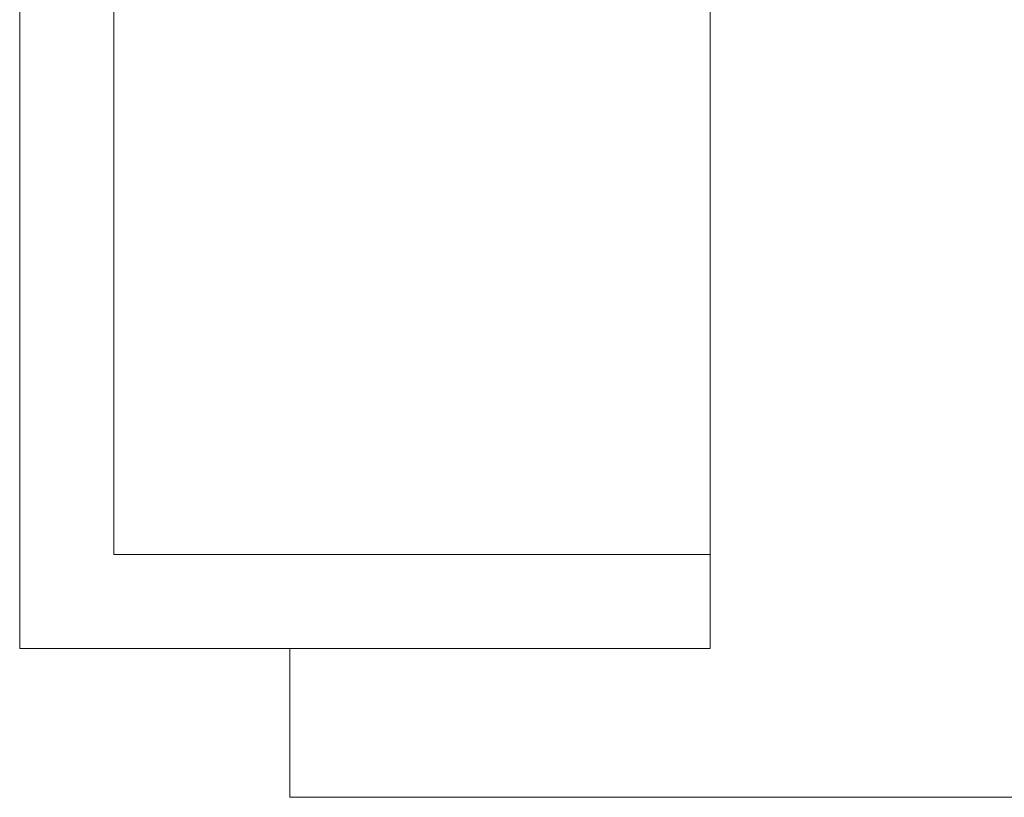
# Model space of a CAD drawing. Header units: millimetres. Extents: x 53645 to 137188, y 78097 to 135542.
# Tile 241 of 256: x 115260 to 116672, y 123380 to 124496. Entities that reach past the tile are written whole.
import ezdxf

# ---------------------------------------------------------------- set-up
doc = ezdxf.new("R2010")
doc.units = ezdxf.units.MM
doc.layers.add('furniture', color=36, linetype='Continuous', lineweight=0)

msp = doc.modelspace()

# ---------------------------------------------------------------- linework, layer by layer
at = {"layer": 'furniture'}
for p, q in [((115260.3, 125715.7), (115260.3, 123593.7)), ((115395.3, 125715.7), (115395.3, 123728.7)), ((116250.3, 123593.7), (116250.3, 125715.7)), ((115395.3, 123728.7), (116250.3, 123728.7)), ((115260.3, 123593.7), (116250.3, 123593.7))]:
    msp.add_line(p, q, dxfattribs=at)
msp.add_lwpolyline([(115647.9, 123593.7), (115647.9, 123380.4), (118131.4, 123380.4), (118131.4, 125820.1), (116760.3, 125820.1)], dxfattribs=at)

doc.saveas('drawing.dxf')
